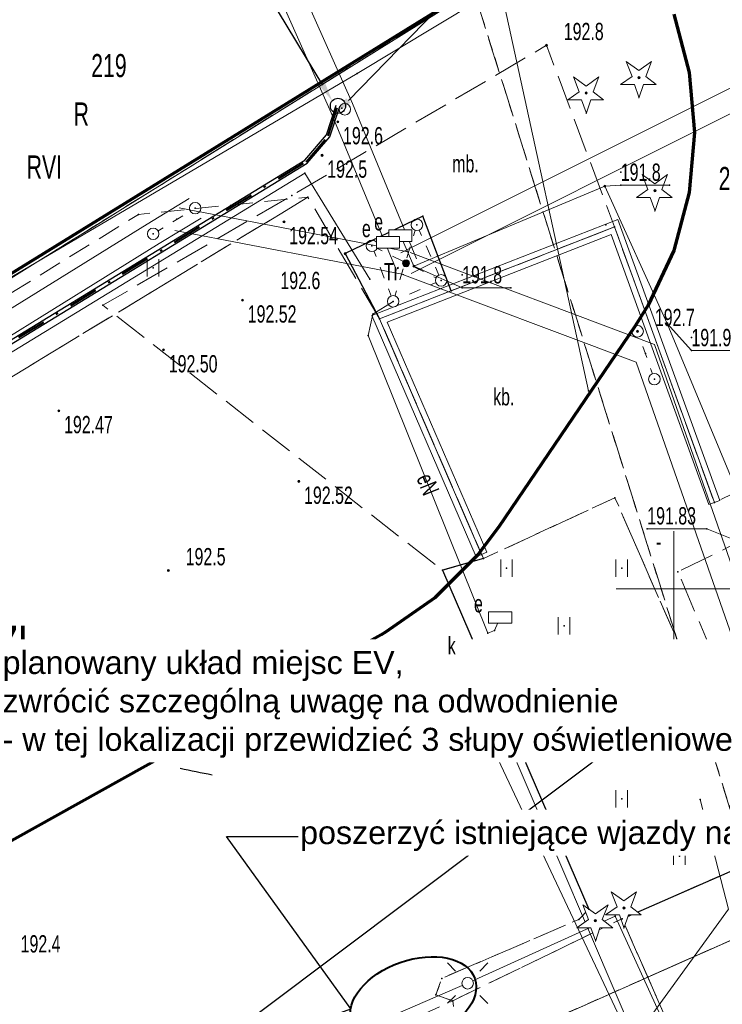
# Model space of a CAD drawing. Header units: millimetres. Extents: x 1588 to 2798, y 391 to 546.
# Tile 7 of 12: x 1712 to 1743, y 425 to 468. Entities that reach past the tile are written whole.
import ezdxf
from ezdxf import colors
from ezdxf.entities.mleader import LeaderData, LeaderLine
from ezdxf.enums import TextEntityAlignment as Align
from ezdxf.math import Vec2, Vec3

# ---------------------------------------------------------------- set-up
doc = ezdxf.new("R2010")
doc.units = ezdxf.units.MM
doc.set_wipeout_variables(frame=1)
for name, pattern in [('DASHDOT', [25.4, 12.7, -6.35, 0, -6.35]), ('L_0_02', [0]), ('L_0_03', [1, 0.5, -0.5]), ('L_0_04', [1.5, 1, -0.5]), ('L_0_06', [2, 1.5, -0.5]), ('L_2_17', [0])]:
    doc.linetypes.add(name, pattern=pattern)
doc.layers.add('_Energa Invest-opisy', color=7, linetype='Continuous', lineweight=50, transparency=0.65)
for name, color, linetype, lineweight in [('EGB_DzialkaEwidencyjna', 7, 'L_0_02', 18), ('EGB_KonturKlasyfikacyjny', 82, 'L_0_06', 18), ('EGB_KonturUzytkuGruntowego', 96, 'L_0_03', 18), ('EL-PROJ_KABEL_SN', 7, 'DASHDOT', 40), ('GES_InneUrzadzeniaTowarzyszace', 7, 'Continuous', 18), ('GES_InneUrzadzeniaTowarzyszace_P', 7, 'Continuous', 18), ('GES_PrzewodElektroenergetyczny', 1, 'Continuous', 18), ('GES_PrzewodKanalizacyjny', 36, 'Continuous', 18), ('GES_PrzewodTelekomunikacyjny', 30, 'Continuous', 18), ('GES_PrzewodWodociagowy', 5, 'Continuous', 18), ('GES_Rzedna', 7, 'Continuous', 18), ('GES_UrzadzeniaSiecElektroenergetyczna_P', 7, 'Continuous', 18), ('GES_UrzadzeniaSiecKanalizacyjna_P', 7, 'Continuous', 18), ('KR_ObiektKarto', 7, 'Continuous', 18), ('MPZP', 203, 'Continuous', 50), ('MPZP_2', 203, 'L_2_17', 18), ('OT_Budowle', 7, 'Continuous', 18), ('OT_Komunikacja', 7, 'Continuous', 18), ('OT_Rzedna', 7, 'Continuous', 18), ('OT_ZagospodarowanieTerenu', 7, 'Continuous', 18), ('OT_ZagospodarowanieTerenu_P', 7, 'Continuous', 18), ('siatka', 7, 'Continuous', 70), ('Zakres', 176, 'Continuous', 70)]:
    doc.layers.add(name, color=color, linetype=linetype, lineweight=lineweight)
doc.layers.add('EL- pomocnicze', color=6, linetype='Continuous', plot=False)
for name, color, linetype in [('EL-OPIS_PZT', 7, 'Continuous'), ('EL-PROJ_RURA_OSŁONOWA', 152, 'Continuous'), ('EL-SCHEMAT_PROJEKTOWANE', 1, 'Continuous')]:
    doc.layers.add(name, color=color, linetype=linetype)
doc.styles.add('GW_OPISY', font='romans.shx', dxfattribs={"width": 0.85})
doc.styles.get("Standard").update_dxf_attribs({"font": 'arial.ttf'})
doc.linetypes.add('L_0_29_SHX', pattern='A,0,-0.25,-0.5,-0.5,-0.5,-0.5,-0.5,-0.5,-0.5,-0.5,[2,ODGK.6640.525.2025 MAPA ROBOCZA.shx,S=0.05,R=0,X=0,Y=0],-0.5,[3,ODGK.6640.525.2025 MAPA ROBOCZA.shx,S=0.05,R=0,X=0,Y=0],-0.25', length=5)
doc.linetypes.add('L_2_17_SHX', pattern='A,0,-0.25,[16,ODGK.6640.525.2025 MAPA ROBOCZA.shx,S=0.05,R=0,X=0,Y=0],-0.5,[17,ODGK.6640.525.2025 MAPA ROBOCZA.shx,S=0.05,R=0,X=0,Y=0],-0.5,[18,ODGK.6640.525.2025 MAPA ROBOCZA.shx,S=0.05,R=0,X=0,Y=0],-0.5,[19,ODGK.6640.525.2025 MAPA ROBOCZA.shx,S=0.05,R=0,X=0,Y=0],-0.5,-0.5,-0.5,-0.5,-0.5,-0.25', length=4.5)

# ---------------------------------------------------------------- blocks, each defined once
blk = doc.blocks.new('SUPP')
at = {"color": 0, "linetype": 'Continuous', "lineweight": 18}
blk.add_wipeout([(0, -0.5), (0.25, -0.433), (0.433, -0.25), (0.5, 0), (0.433, 0.25), (0.25, 0.433), (0, 0.5), (-0.25, 0.433), (-0.433, 0.25), (-0.5, 0), (-0.433, -0.25), (-0.25, -0.433)], dxfattribs=at)
blk.add_circle((0, 0), 0.5, dxfattribs=at)
blk = doc.blocks.new('OTZT_S')
at = {"color": 0, "linetype": 'Continuous', "lineweight": 18, "flags": 128}
for points in [[(-0.5, -0.75), (-0.5, 0.75)], [(0.5, 0.75), (0.5, -0.75)]]:
    blk.add_lwpolyline(points, dxfattribs=at)
blk = doc.blocks.new('L_0_29_1')
at = {"color": 0, "linetype": 'Continuous', "lineweight": 13, "flags": 128}
blk.add_lwpolyline([(0, -0.5), (0, 0.5)], dxfattribs=at)
blk = doc.blocks.new('L_0_29_2')
at = {"color": 0, "linetype": 'Continuous', "lineweight": 13, "flags": 128}
blk.add_lwpolyline([(0, 0.5), (0, -0.5)], dxfattribs=at)
blk = doc.blocks.new('SUPS01_03')
at = {"linetype": 'Continuous', "lineweight": 13}
blk.add_hatch(color=0, dxfattribs=at).paths.add_polyline_path([(0, -0.091, 1), (0, 0.091, 1)])
at = {"color": 0, "linetype": 'Continuous', "lineweight": 13}
blk.add_circle((0, 0), 0.0906, dxfattribs=at)
blk = doc.blocks.new('SUEO')
at = {"color": 0, "linetype": 'Continuous', "lineweight": 18, "flags": 128}
for points in [[(-1.06, 1.06), (-1.76, 1.76)], [(1.76, 1.76), (1.06, 1.06)], [(-1.74, -1.74), (-1.06, -1.06)], [(1.06, -1.06), (1.76, -1.76)]]:
    blk.add_lwpolyline(points, dxfattribs=at)
at = {"color": 0, "linetype": 'Continuous', "lineweight": 18}
blk.add_wipeout([(0, -0.5), (0.25, -0.433), (0.433, -0.25), (0.5, 0), (0.433, 0.25), (0.25, 0.433), (0, 0.5), (-0.25, 0.433), (-0.433, 0.25), (-0.5, 0), (-0.433, -0.25), (-0.25, -0.433)], dxfattribs=at)
blk.add_circle((0, 0), 0.5, dxfattribs=at)
blk = doc.blocks.new('SUES')
at = {"color": 0, "linetype": 'Continuous', "lineweight": 18}
blk.add_wipeout([(1, 0.5), (1, -0.5), (-1, -0.5), (-1, 0.5)], dxfattribs=at)
at = {"color": 0, "linetype": 'Continuous', "lineweight": 18, "flags": 128}
blk.add_lwpolyline([(1, 0.5), (1, -0.5), (-1, -0.5), (-1, 0.5)], close=True, dxfattribs=at)
blk = doc.blocks.new('SUET')
at = {"linetype": 'Continuous', "lineweight": 18}
blk.add_hatch(color=0, dxfattribs=at).paths.add_polyline_path([(0, -0.3, 1), (0, 0.3, 1)])
at = {"color": 0, "linetype": 'Continuous', "lineweight": 18}
blk.add_circle((0, 0), 0.3, dxfattribs=at)
blk = doc.blocks.new('SUKS')
at = {"color": 0, "linetype": 'Continuous', "lineweight": 18}
blk.add_wipeout([(0, -0.5), (0.25, -0.433), (0.433, -0.25), (0.5, 0), (0.433, 0.25), (0.25, 0.433), (0, 0.5), (-0.25, 0.433), (-0.433, 0.25), (-0.5, 0), (-0.433, -0.25), (-0.25, -0.433)], dxfattribs=at)
blk.add_circle((0, 0), 0.5, dxfattribs=at)
blk = doc.blocks.new('OTRN')
at = {"linetype": 'Continuous', "lineweight": 13}
blk.add_hatch(color=0, dxfattribs=at).paths.add_polyline_path([(0, -0.091, 1), (0, 0.091, 1)])
at = {"color": 0, "linetype": 'Continuous', "lineweight": 13}
blk.add_circle((0, 0), 0.0906, dxfattribs=at)
blk = doc.blocks.new('OTRS')
at = {"linetype": 'Continuous', "lineweight": 13}
blk.add_hatch(color=0, dxfattribs=at).paths.add_polyline_path([(0, -0.091, 1), (0, 0.091, 1)])
at = {"color": 0, "linetype": 'Continuous', "lineweight": 13}
blk.add_circle((0, 0), 0.0906, dxfattribs=at)
blk = doc.blocks.new('OTZG')
at = {"color": 0, "linetype": 'Continuous', "lineweight": 13}
blk.add_wipeout([(0, -1.7), (-0.4, -0.6), (-1.6, -0.6), (-0.6, 0.1), (-1.1, 1.4), (0, 0.6), (1.1, 1.4), (0.6, 0.1), (1.5, -0.6), (0.4, -0.6), (0, -1.8)], dxfattribs=at)
at = {"linetype": 'Continuous', "lineweight": 13}
blk.add_hatch(color=0, dxfattribs=at).paths.add_polyline_path([(0, -0.1, 1), (0, 0.1, 1)])
at = {"color": 0, "linetype": 'Continuous', "lineweight": 13, "flags": 128}
blk.add_lwpolyline([(0, -1.7), (-0.4, -0.6), (-1.6, -0.6), (-0.6, 0.1), (-1.1, 1.4), (0, 0.6), (1.1, 1.4), (0.6, 0.1), (1.5, -0.6), (0.4, -0.6), (0, -1.8)], close=True, dxfattribs=at)
at = {"color": 0, "linetype": 'Continuous', "lineweight": 13}
blk.add_circle((0, 0), 0.1, dxfattribs=at)

msp = doc.modelspace()

# ---------------------------------------------------------------- linework, layer by layer
for p in [(1726.935, 465.826), (1741.333, 465.88), (1741.561, 463.275), (1724.661, 461.505), (1738.362, 461.548), (1738.362, 460.985), (1741.333, 460.671), (1724.091, 460.535), (1724.791, 460.465), (1717.441, 459.715), (1719.111, 459.505), (1737.711, 459.265), (1738.091, 459.175), (1740.657, 458.145), (1718.074, 457.403), (1727.481, 456.905), (1731.484, 457.1), (1731.484, 456.538), (1733.593, 456.538), (1715.901, 455.775), (1739.552, 455.775), (1727.601, 455.395), (1727.901, 455.185), (1727.401, 454.465), (1741.427, 454.374), (1741.427, 453.811), (1739.431, 453.685), (1736.961, 452.055), (1738.111, 447.425), (1742.421, 447.215), (1733.076, 446.156), (1739.511, 446.075), (1742.089, 446.075), (1732.152, 444.934), (1732.321, 444.955), (1732.411, 444.785), (1733.404, 444.363), (1738.404, 444.363), (1730.631, 444.275), (1740.841, 444.205), (1730.303, 443.085), (1735.904, 441.863), (1727.963, 441.473), (1728.161, 441.585), (1732.601, 441.545), (1732.881, 441.665), (1733.191, 440.925), (1733.404, 439.363), (1738.404, 439.363), (1734.241, 438.435), (1732.311, 437.625), (1735.904, 436.863), (1740.904, 436.863), (1738.404, 434.363), (1741.8, 434.323), (1740.904, 431.863), (1730.601, 426.565), (1730.341, 425.855)]:
    msp.add_point(p)
at = {"layer": 'EGB_DzialkaEwidencyjna', "linetype": 'Continuous', "lineweight": 18}
for p, q in [((1759.152, 486.37), (1709.961, 455.735)), ((1709.961, 455.735), (1759.152, 486.37)), ((1685.42, 402.628), (1754.547, 433.275)), ((1754.547, 433.275), (1685.42, 402.628))]:
    msp.add_line(p, q, dxfattribs=at)
at = {"layer": 'EGB_KonturKlasyfikacyjny', "color": 82, "linetype": 'L_0_06', "lineweight": 18, "flags": 128}
msp.add_lwpolyline([(1693.456, 485.726), (1693.907, 486.324), (1694.2, 486.765), (1695.124, 487.988), (1695.92, 488.987), (1697.393, 490.595), (1699.242, 492.444), (1700.85, 493.917), (1702.58, 495.245), (1704.722, 496.745), (1706.561, 497.917), (1708.496, 498.924), (1710.866, 500.029), (1712.881, 500.863), (1714.961, 501.519), (1717.486, 502.196), (1719.615, 502.668), (1721.778, 502.952), (1724.382, 503.18), (1726.561, 503.275), (1728.74, 503.18), (1731.345, 502.952), (1733.507, 502.668), (1735.637, 502.196), (1738.162, 501.519), (1740.242, 500.863), (1742.257, 500.029), (1744.627, 498.924), (1746.561, 497.917), (1748.401, 496.745), (1750.543, 495.245), (1752.273, 493.917), (1753.881, 492.444), (1755.73, 490.595), (1757.203, 488.987), (1758.531, 487.257), (1760.03, 485.115), (1761.202, 483.275), (1761.489, 482.724), (1766.515, 462.204), (1766.466, 461.097), (1766.238, 458.492), (1765.954, 456.33), (1765.482, 454.2), (1764.805, 451.675), (1764.149, 449.595), (1763.314, 447.58), (1762.209, 445.21), (1761.202, 443.275), (1760.736, 442.501), (1760.16, 441.582), (1760.021, 441.391), (1759.667, 440.825), (1754.547, 433.275), (1744.68, 428.9), (1731.977, 469.446), (1709.961, 455.735), (1693.202, 485.352)], close=True, dxfattribs=at)
at = {"layer": 'EGB_KonturUzytkuGruntowego', "color": 96, "linetype": 'L_0_03', "lineweight": 18, "flags": 128}
for points in [[(1693.456, 485.726), (1693.907, 486.324), (1694.2, 486.765), (1695.124, 487.988), (1695.92, 488.987), (1697.393, 490.595), (1699.242, 492.444), (1700.85, 493.917), (1702.58, 495.245), (1704.722, 496.745), (1706.561, 497.917), (1708.496, 498.924), (1710.866, 500.029), (1712.881, 500.863), (1714.961, 501.519), (1717.486, 502.196), (1719.615, 502.668), (1721.778, 502.952), (1724.382, 503.18), (1726.561, 503.275), (1728.74, 503.18), (1731.345, 502.952), (1733.507, 502.668), (1735.637, 502.196), (1738.162, 501.519), (1740.242, 500.863), (1742.257, 500.029), (1744.627, 498.924), (1746.561, 497.917), (1748.401, 496.745), (1750.543, 495.245), (1752.273, 493.917), (1753.881, 492.444), (1755.73, 490.595), (1757.203, 488.987), (1758.531, 487.257), (1760.03, 485.115), (1761.202, 483.275), (1761.489, 482.724), (1766.515, 462.204), (1766.466, 461.097), (1766.238, 458.492), (1765.954, 456.33), (1765.482, 454.2), (1764.805, 451.675), (1764.149, 449.595), (1763.314, 447.58), (1762.209, 445.21), (1761.202, 443.275), (1760.736, 442.501), (1760.16, 441.582), (1760.021, 441.391), (1759.667, 440.825), (1754.547, 433.275), (1744.68, 428.9), (1731.977, 469.446), (1709.961, 455.735), (1693.202, 485.352)], [(1709.961, 455.735), (1731.977, 469.446), (1744.68, 428.9), (1685.42, 402.628), (1667.087, 428.516), (1666.824, 428.94)], [(1753.767, 432.125), (1753.315, 431.527), (1753.023, 431.086), (1752.099, 429.863), (1751.303, 428.864), (1749.83, 427.256), (1747.981, 425.407), (1746.373, 423.934), (1744.643, 422.606), (1742.501, 421.106), (1742.358, 421.015), (1689.121, 397.401), (1685.42, 402.628), (1744.68, 428.9), (1754.547, 433.275)]]:
    msp.add_lwpolyline(points, close=True, dxfattribs=at)
at = {"layer": 'EL- pomocnicze'}
msp.add_arc((1725.873, 464.945, 10.18), 30, 257.2364, 259.9644, dxfattribs=at)
at = {"layer": 'EL-PROJ_RURA_OSŁONOWA'}
for p, q in [((1724.659, 462.067, 0.016), (1725.599, 463.168, 0.016)), ((1724.764, 461.943, 0.016), (1725.741, 463.088, 0.016))]:
    msp.add_line(p, q, dxfattribs=at)
at = {"layer": 'GES_InneUrzadzeniaTowarzyszace', "linetype": 'L_0_03', "lineweight": 18, "flags": 128}
for points in [[(1718.081, 458.875), (1719.901, 459.985)], [(1727.571, 458.355), (1729.521, 459.265)], [(1729.521, 459.265), (1728.491, 455.945)], [(1729.521, 459.265), (1730.571, 456.855)], [(1727.571, 458.355), (1730.571, 456.855)], [(1727.571, 458.355), (1728.491, 455.945)], [(1730.571, 456.855), (1728.491, 455.945)], [(1739.821, 452.565), (1739.091, 454.645)]]:
    msp.add_lwpolyline(points, dxfattribs=at)
at = {"layer": 'GES_InneUrzadzeniaTowarzyszace_P', "color": 7}
msp.add_point((1726.391, 464.278), dxfattribs=at)
at = {"layer": 'GES_InneUrzadzeniaTowarzyszace_P'}
msp.add_point((1731.721, 426.355), dxfattribs=at)
at = {"layer": 'GES_PrzewodElektroenergetyczny', "lineweight": 18}
for p, q in [((1726.721, 464.523), (1722.238, 474.609)), ((1725.802, 464.128), (1721.324, 474.202))]:
    msp.add_line(p, q, dxfattribs=at)
at = {"layer": 'GES_PrzewodElektroenergetyczny', "color": 1, "linetype": 'Continuous', "lineweight": 18, "flags": 128}
msp.add_lwpolyline([(1741.99, 420.781), (1738.121, 429.265), (1731.721, 426.355), (1726.201, 423.965), (1716.171, 419.575)], dxfattribs=at)
at = {"layer": 'GES_PrzewodKanalizacyjny', "color": 36, "linetype": 'Continuous', "lineweight": 18, "flags": 128}
msp.add_lwpolyline([(1740.69, 419.953), (1731.951, 440.405), (1733.191, 440.925)], dxfattribs=at)
at = {"layer": 'GES_PrzewodTelekomunikacyjny', "color": 30, "linetype": 'Continuous', "lineweight": 18, "flags": 128}
msp.add_lwpolyline([(1732.926, 415.619), (1743.034, 429.573), (1741.8, 434.323)], dxfattribs=at)
at = {"layer": 'GES_PrzewodWodociagowy', "color": 5, "linetype": 'Continuous', "lineweight": 18, "flags": 128}
msp.add_lwpolyline([(1740.654, 419.93), (1732.311, 437.625), (1734.241, 438.435)], dxfattribs=at)
at = {"layer": 'GES_Rzedna', "color": 7, "linetype": 'Continuous', "lineweight": 13, "flags": 128}
for points in [[(1743.537, 453.811), (1741.427, 453.811), (1740.371, 454.985)], [(1739.511, 446.075), (1742.089, 446.075), (1744.051, 445.295)]]:
    msp.add_lwpolyline(points, dxfattribs=at)
at = {"layer": 'GES_Rzedna', "color": 1}
for p in [(1737.671, 460.945), (1729.391, 457.475), (1740.371, 454.985)]:
    msp.add_point(p, dxfattribs=at)
at = {"layer": 'GES_UrzadzeniaSiecElektroenergetyczna_P', "color": 1}
for p in [(1728.801, 458.795), (1729.047, 457.596), (1733.131, 442.225)]:
    msp.add_point(p, dxfattribs=at)
at = {"layer": 'GES_UrzadzeniaSiecKanalizacyjna_P', "color": 36}
msp.add_point((1731.951, 440.405), dxfattribs=at)
at = {"layer": 'MPZP_2', "linetype": 'Continuous', "lineweight": 18}
msp.add_line((1736.961, 452.055), (1731.481, 477.195), dxfattribs=at)
at = {"layer": 'MPZP_2', "linetype": 'L_2_17_SHX', "lineweight": 18}
msp.add_line((1736.961, 452.055), (1731.481, 477.195), dxfattribs=at)
at = {"layer": 'OT_Budowle', "linetype": 'Continuous', "lineweight": 18}
for p, q in [((1727.569, 455.324), (1732.092, 444.856)), ((1728.233, 455.047), (1732.551, 445.055))]:
    msp.add_line(p, q, dxfattribs=at)
at = {"layer": 'OT_Budowle', "linetype": 'L_0_29_SHX', "lineweight": 18}
msp.add_line((1727.901, 455.185), (1732.321, 444.955), dxfattribs=at)
at = {"layer": 'OT_Komunikacja', "color": 7, "linetype": 'Continuous', "lineweight": 25, "flags": 128}
for points in [[(1732.411, 444.785), (1730.631, 444.275), (1736.981, 429.575)], [(1738.421, 429.155), (1744.851, 431.975), (1745.851, 432.435)]]:
    msp.add_lwpolyline(points, dxfattribs=at)
at = {"layer": 'OT_Komunikacja', "color": 7, "linetype": 'L_0_06', "lineweight": 18, "flags": 128}
for points in [[(1738.421, 429.155), (1744.851, 431.975), (1745.851, 432.435), (1747.531, 433.135), (1751.781, 434.895), (1752.681, 435.355), (1757.344, 437.4), (1753.767, 432.125), (1753.315, 431.527), (1753.023, 431.086), (1752.099, 429.863), (1751.303, 428.864), (1749.83, 427.256), (1747.981, 425.407), (1746.373, 423.934), (1745.162, 423.005), (1741.781, 421.495)], [(1732.654, 415.467), (1731.071, 425.595), (1738.421, 429.155), (1741.781, 421.495), (1739.981, 419.695), (1739.987, 419.554)]]:
    msp.add_lwpolyline(points, close=True, dxfattribs=at)
at = {"layer": 'OT_Rzedna'}
for p in [(1735.141, 467.055), (1726.411, 458.015), (1718.741, 444.265), (1724.071, 432.835)]:
    msp.add_point(p, dxfattribs=at)
at = {"layer": 'OT_Rzedna', "color": 7}
for p in [(1726.092, 463.733), (1725.406, 462.282), (1723.757, 459.398), (1721.957, 455.997), (1718.532, 453.837), (1713.992, 451.196), (1724.401, 448.132), (1715.684, 440.198)]:
    msp.add_point(p, dxfattribs=at)
at = {"layer": 'OT_ZagospodarowanieTerenu', "color": 7, "linetype": 'L_0_04', "lineweight": 18, "flags": 128}
msp.add_lwpolyline([(1736.541, 429.125), (1736.981, 429.575), (1730.631, 444.275), (1732.411, 444.785), (1738.111, 447.425), (1744.851, 431.975), (1738.421, 429.155), (1731.071, 425.595), (1730.341, 425.855), (1730.601, 426.565)], close=True, dxfattribs=at)
at = {"layer": 'OT_ZagospodarowanieTerenu_P', "color": 96}
for p in [(1739.151, 465.655), (1736.861, 464.985), (1739.841, 460.745), (1738.501, 429.625), (1737.261, 429.065)]:
    msp.add_point(p, dxfattribs=at)
at = {"layer": 'siatka', "color": 7, "linetype": 'Continuous', "lineweight": 13, "flags": 128}
for points in [[(1740.661, 440.975), (1740.661, 445.975)], [(1738.161, 443.475), (1743.161, 443.475)]]:
    msp.add_lwpolyline(points, dxfattribs=at)

# ---------------------------------------------------------------- block references
at = {"layer": 'GES_Rzedna', "color": 1, "linetype": 'Continuous', "xscale": 0.5, "yscale": 0.5, "zscale": 0.5}
for p in [(1737.671, 460.945), (1729.391, 457.475), (1740.371, 454.985)]:
    msp.add_blockref('SUPS01_03', p, dxfattribs=at)
at = {"layer": 'GES_UrzadzeniaSiecElektroenergetyczna_P', "color": 1, "linetype": 'Continuous', "xscale": 0.5, "yscale": 0.5, "zscale": 0.5}
msp.add_blockref('SUET', (1729.047, 457.596), dxfattribs=at)
at = {"layer": 'KR_ObiektKarto', "linetype": 'Continuous', "xscale": 0.5, "yscale": 0.5, "zscale": 0.5}
for p in [(1718.074, 457.403), (1733.404, 444.363), (1738.404, 444.363), (1735.904, 441.863), (1733.404, 439.363), (1738.404, 439.363), (1735.904, 436.863), (1740.904, 436.863), (1738.404, 434.363), (1740.904, 431.863)]:
    msp.add_blockref('OTZT_S', p, dxfattribs=at)
at = {"layer": 'OT_Budowle', "color": 7, "linetype": 'Continuous', "xscale": 0.5, "yscale": 0.5, "zscale": 0.5}
for name, p, rotation in [('L_0_29_1', (1742.421, 447.215), 109.9), ('L_0_29_2', (1732.321, 444.955), 113.37)]:
    msp.add_blockref(name, p, dxfattribs=dict(at, rotation=rotation))
at = {"layer": 'OT_Rzedna', "linetype": 'Continuous', "xscale": 0.5, "yscale": 0.5, "zscale": 0.5}
for p in [(1735.141, 467.055), (1726.411, 458.015), (1718.741, 444.265), (1724.071, 432.835)]:
    msp.add_blockref('OTRN', p, dxfattribs=at)
at = {"layer": 'OT_Rzedna', "color": 7, "linetype": 'Continuous', "xscale": 0.5, "yscale": 0.5, "zscale": 0.5}
for name, p in [('OTRN', (1726.092, 463.733)), ('OTRN', (1725.406, 462.282)), ('OTRS', (1723.757, 459.398)), ('OTRS', (1721.957, 455.997)), ('OTRS', (1718.532, 453.837)), ('OTRS', (1713.992, 451.196)), ('OTRS', (1724.401, 448.132)), ('OTRS', (1715.684, 440.198))]:
    msp.add_blockref(name, p, dxfattribs=at)

# ---------------------------------------------------------------- texts
at = {"layer": 'EGB_DzialkaEwidencyjna', "color": 7, "lineweight": 20, "width": 0.66}
msp.add_text('219', height=1, dxfattribs=at).set_placement((1716.161, 466.175), align=Align.MIDDLE_CENTER)
msp.add_text('229/3', height=1, rotation=-360, dxfattribs=at).set_placement((1743.761, 461.275), align=Align.MIDDLE_CENTER)
at = {"layer": 'EGB_KonturKlasyfikacyjny', "color": 82, "lineweight": 20, "width": 0.66}
msp.add_text('RVI', height=1, rotation=-360, dxfattribs=at).set_placement((1713.361, 461.775), align=Align.MIDDLE_CENTER)
at = {"layer": 'EGB_KonturUzytkuGruntowego', "color": 96, "lineweight": 20, "width": 0.66}
msp.add_text('R', height=1, rotation=-360, dxfattribs=at).set_placement((1714.961, 464.075), align=Align.MIDDLE_CENTER)
at = {"layer": 'GES_PrzewodElektroenergetyczny', "color": 1, "lineweight": 15, "width": 0.66}
msp.add_text('eN', height=0.75, rotation=291.9, dxfattribs=at).set_placement((1730.001, 448.005), align=Align.MIDDLE_CENTER)
at = {"layer": 'GES_Rzedna', "color": 1, "lineweight": 15, "width": 0.66}
for s, p in [('191.8', (1731.484, 457.1)), ('191.9', (1741.427, 454.374)), ('191.83', (1739.511, 446.638)), ('  -', (1739.511, 445.513))]:
    msp.add_text(s, height=0.75, dxfattribs=at).set_placement(p, align=Align.MIDDLE_LEFT)
at = {"layer": 'GES_UrzadzeniaSiecElektroenergetyczna_P', "color": 1, "lineweight": 15, "width": 0.66}
for s, p in [('e', (1728.051, 458.795)), ('Tr', (1728.744, 456.632)), ('e', (1732.381, 442.225))]:
    msp.add_text(s, height=0.75, dxfattribs=at).set_placement(p, align=Align.BOTTOM_RIGHT)
at = {"layer": 'GES_UrzadzeniaSiecKanalizacyjna_P', "color": 36, "lineweight": 15, "width": 0.66}
msp.add_text('k', height=0.75, dxfattribs=at).set_placement((1731.201, 440.405), align=Align.BOTTOM_RIGHT)
at = {"layer": 'MPZP_2', "lineweight": 35, "width": 0.66}
msp.add_text('K17ZL', height=1.75, dxfattribs=at).set_placement((1708.361, 441.875), align=Align.TOP_LEFT)
at = {"layer": 'OT_Komunikacja', "color": 7, "lineweight": 15, "width": 0.66}
for s, p in [('mb.', (1731.627, 461.914)), ('kb.', (1733.287, 451.804)), ('mb.', (1715.256, 437.196))]:
    msp.add_text(s, height=0.75, dxfattribs=at).set_placement(p, align=Align.MIDDLE_CENTER)
at = {"layer": 'OT_Rzedna', "color": 7, "lineweight": 15, "width": 0.66}
for s, p in [('192.8', (1735.891, 467.055)), ('192.6', (1723.599, 456.251)), ('192.7', (1739.841, 454.645)), ('192.5', (1719.491, 444.265)), ('192.4', (1724.821, 432.835)), ('192.4', (1712.331, 427.465))]:
    msp.add_text(s, height=0.75, dxfattribs=at).set_placement(p, align=Align.BOTTOM_LEFT)
for s, p in [('192.6', (1726.317, 463.508)), ('192.5', (1725.631, 462.057)), ('192.54', (1723.982, 459.173)), ('192.52', (1722.182, 455.772)), ('192.50', (1718.757, 453.612)), ('192.47', (1714.217, 450.971)), ('192.52', (1724.626, 447.907)), ('192.44', (1715.909, 439.973))]:
    msp.add_text(s, height=0.75, rotation=-360, dxfattribs=at).set_placement(p, align=Align.TOP_LEFT)

# ---------------------------------------------------------------- leaders
at = {"layer": 'EL-OPIS_PZT'}
ml = msp.add_multileader_mtext('Standard', dxfattribs=at)
ml.set_content('Istniejacy słup SN ', color=256, style='GW_OPISY')
ml.set_leader_properties(color=256, linetype='ByLayer', lineweight=-1)
ml.build(insert=Vec2(0, 0))
ml.multileader.update_dxf_attribs({"text_left_attachment_type": 6, "text_right_attachment_type": 6, "dogleg_length": 0, "arrow_head_size": 0.8})
ctx = ml.context
ctx.base_point, ctx.char_height, ctx.arrow_head_size, ctx.landing_gap_size, ctx.plane_origin = Vec3(1690.027, 504.762, 0.002), 1, 0.8, 0, Vec3(1727.538, 463.18, 0.002)
ctx.left_attachment, ctx.right_attachment = 6, 6
notes = []
notes.append((ctx, [(0, (1, 1, 0), (1701.644, 504.762, 0.002), (-1, 0), 0, [(0, [(1725.847, 464.644, 0.002)], 0, [])])]))
ctx.mtext.insert, ctx.mtext.flow_direction = Vec3(1690.027, 506.095, 0.002), 5
for ctx, leaders in notes:
    for number, flags, end, landing, length, lines in leaders:
        leader = LeaderData()
        leader.index, (leader.has_last_leader_line, leader.has_dogleg_vector, leader.attachment_direction) = number, flags
        leader.last_leader_point, leader.dogleg_vector, leader.dogleg_length = Vec3(end), Vec3(landing), length
        for number, points, colour, breaks in lines:
            line = LeaderLine()
            line.index, line.vertices, line.color, line.breaks = number, Vec3.list(points), colors.encode_raw_color(colour), breaks
            leader.lines.append(line)
        ctx.leaders.append(leader)

# ---------------------------------------------------------------- next in the draw order: block references
at = {"layer": 'GES_InneUrzadzeniaTowarzyszace', "linetype": 'Continuous', "xscale": 0.5, "yscale": 0.5, "zscale": 0.5}
for p in [(1719.901, 459.985), (1729.521, 459.265), (1718.081, 458.875), (1727.571, 458.355), (1730.571, 456.855), (1728.491, 455.945), (1739.091, 454.645, 192.7), (1739.821, 452.565)]:
    msp.add_blockref('SUPP', p, dxfattribs=at)

# ---------------------------------------------------------------- next in the draw order: linework, layer by layer
for p in [(1719.901, 459.985), (1729.771, 459.645), (1718.081, 458.875), (1729.521, 459.265), (1730.571, 456.855), (1731.001, 456.405), (1728.491, 455.945), (1738.976, 454.856), (1739.821, 452.565)]:
    msp.add_point(p)
at = {"layer": 'EL-PROJ_RURA_OSŁONOWA'}
for p, q in [((1689.661, 440.666, 0.016), (1724.659, 462.067, 0.016)), ((1689.797, 440.561, 0.016), (1724.764, 461.943, 0.016))]:
    msp.add_line(p, q, dxfattribs=at)
at = {"layer": 'GES_PrzewodElektroenergetyczny', "lineweight": 18}
for p, q in [((1728.823, 458.043), (1753.137, 470.232)), ((1729.271, 457.149), (1753.585, 469.339)), ((1729.509, 457.787), (1726.721, 464.523)), ((1728.585, 457.405), (1725.802, 464.128)), ((1717.819, 459.301), (1719.641, 460.412)), ((1729.141, 458.087), (1719.206, 459.997)), ((1688.068, 440.841), (1717.819, 459.301)), ((1718.343, 458.45), (1720.162, 459.559)), ((1728.952, 457.105), (1719.017, 459.014)), ((1688.594, 439.99), (1718.343, 458.45)), ((1739.826, 454.071), (1729.223, 458.064)), ((1739.036, 453.3), (1728.871, 457.128)), ((1749.423, 426.542), (1739.826, 454.071)), ((1748.479, 426.213), (1739.036, 453.3))]:
    msp.add_line(p, q, dxfattribs=at)
at = {"layer": 'GES_PrzewodElektroenergetyczny', "color": 1, "linetype": 'Continuous', "lineweight": 18, "flags": 128}
for points in [[(1727.481, 456.905), (1724.661, 461.505), (1694.101, 442.845), (1691.621, 440.915), (1680.111, 434.195), (1674.831, 431.715), (1663.581, 425.255), (1663.231, 423.425), (1652.952, 418.12)], [(1750.789, 428.303), (1748.431, 433.885), (1744.051, 445.295), (1743.201, 448.195), (1740.371, 454.985), (1737.671, 460.945), (1729.391, 457.475), (1728.801, 458.795)], [(1733.131, 442.225), (1732.881, 441.665), (1732.601, 441.545), (1727.401, 454.465), (1727.601, 455.395), (1728.491, 455.945)]]:
    msp.add_lwpolyline(points, dxfattribs=at)
at = {"layer": 'GES_PrzewodTelekomunikacyjny', "color": 30, "linetype": 'Continuous', "lineweight": 18, "flags": 128}
msp.add_lwpolyline([(1759.704, 485.581), (1726.935, 465.826), (1685.887, 441.666), (1658.885, 425.352), (1659.948, 423.332), (1653.983, 419.84), (1655.59, 417.069)], dxfattribs=at)
at = {"layer": 'GES_Rzedna', "color": 7, "linetype": 'Continuous', "lineweight": 13, "flags": 128}
msp.add_lwpolyline([(1733.593, 456.538), (1731.484, 456.538), (1729.391, 457.475)], dxfattribs=at)
at = {"layer": 'MPZP', "linetype": 'Continuous', "lineweight": 70, "flags": 128}
msp.add_lwpolyline([(1709.821, 455.865), (1737.761, 473.115)], dxfattribs=at)
at = {"layer": 'OT_Budowle', "linetype": 'Continuous', "lineweight": 18}
for p, q in [((1738.239, 459.502), (1727.569, 455.324)), ((1742.656, 447.301), (1738.239, 459.502)), ((1737.944, 458.849), (1728.233, 455.047)), ((1742.186, 447.13), (1737.944, 458.849))]:
    msp.add_line(p, q, dxfattribs=at)
at = {"layer": 'OT_Budowle', "linetype": 'L_0_29_SHX', "lineweight": 18}
for p, q in [((1738.091, 459.175), (1727.901, 455.185)), ((1742.421, 447.215), (1738.091, 459.175))]:
    msp.add_line(p, q, dxfattribs=at)
at = {"layer": 'OT_Komunikacja', "color": 7, "linetype": 'L_0_06', "lineweight": 18, "flags": 128}
for points in [[(1731.001, 456.405), (1729.771, 459.645), (1726.411, 458.015), (1727.901, 455.185), (1732.321, 444.955), (1732.411, 444.785), (1730.631, 444.275), (1715.901, 455.775), (1724.091, 460.535), (1735.141, 467.055), (1738.091, 459.175)], [(1715.571, 418.685), (1712.431, 417.735), (1712.671, 418.425), (1712.011, 418.725), (1708.411, 417.075), (1703.541, 418.505), (1693.531, 441.495), (1724.791, 460.465), (1727.901, 455.185), (1732.411, 444.785), (1730.631, 444.275), (1736.981, 429.575), (1736.541, 429.125), (1730.601, 426.565), (1730.341, 425.855), (1731.071, 425.595), (1727.491, 423.975), (1727.741, 424.635), (1726.941, 424.915), (1715.151, 419.665), (1714.891, 418.905)], [(1752.781, 442.315), (1751.001, 446.925), (1745.391, 446.475), (1743.111, 445.315), (1740.841, 444.205), (1745.851, 432.435), (1744.851, 431.975), (1738.111, 447.425), (1732.411, 444.785), (1732.321, 444.955), (1727.901, 455.185), (1738.091, 459.175), (1742.421, 447.215), (1744.601, 448.275), (1746.351, 452.035), (1748.021, 451.715), (1749.151, 449.635), (1750.931, 448.195), (1764.207, 449.777), (1764.149, 449.595), (1763.707, 448.529), (1751.971, 447.075), (1753.801, 442.735)]]:
    msp.add_lwpolyline(points, close=True, dxfattribs=at)
at = {"layer": 'OT_Komunikacja', "color": 7, "linetype": 'Continuous', "lineweight": 25, "flags": 128}
msp.add_lwpolyline([(1731.001, 456.405), (1729.771, 459.645), (1726.411, 458.015), (1727.901, 455.185)], dxfattribs=at)
at = {"layer": 'OT_Rzedna'}
msp.add_point((1739.091, 454.645), dxfattribs=at)
at = {"layer": 'OT_ZagospodarowanieTerenu', "color": 7, "linetype": 'L_0_04', "lineweight": 18, "flags": 128}
msp.add_lwpolyline([(1661.821, 421.235), (1660.011, 424.225), (1717.441, 459.715), (1724.791, 460.465), (1693.531, 441.495), (1703.541, 418.505), (1708.411, 417.075), (1712.011, 418.725), (1712.671, 418.425), (1712.431, 417.735), (1706.901, 415.335), (1705.361, 415.125), (1703.921, 415.685), (1703.351, 416.245), (1696.931, 431.015), (1693.821, 438.155), (1666.821, 423.515), (1666.141, 423.675), (1662.181, 421.465)], close=True, dxfattribs=at)
at = {"layer": 'Zakres', "linetype": 'Continuous', "lineweight": 70, "flags": 128}
msp.add_lwpolyline([(1740.657, 468.406), (1741.333, 465.88), (1741.561, 463.275), (1741.333, 460.671), (1740.657, 458.145), (1739.552, 455.775), (1738.976, 454.856), (1733.076, 446.156), (1732.152, 444.934), (1730.303, 443.085), (1728.161, 441.585), (1727.963, 441.473), (1703.587, 427.888)], dxfattribs=at)

# ---------------------------------------------------------------- next in the draw order: block references
at = {"layer": 'OT_Rzedna', "linetype": 'Continuous', "xscale": 0.5, "yscale": 0.5, "zscale": 0.5}
msp.add_blockref('OTRN', (1739.091, 454.645), dxfattribs=at)

# ---------------------------------------------------------------- next in the draw order: texts
at = {"layer": 'GES_UrzadzeniaSiecElektroenergetyczna_P', "color": 1, "lineweight": 15, "width": 0.66}
msp.add_text('e', height=0.75, dxfattribs=at).set_placement((1727.521, 458.505), align=Align.BOTTOM_RIGHT)

# ---------------------------------------------------------------- next in the draw order: block references
at = {"layer": 'GES_InneUrzadzeniaTowarzyszace_P', "color": 7, "linetype": 'Continuous', "xscale": 0.5, "yscale": 0.5, "zscale": 0.5}
msp.add_blockref('SUPP', (1726.391, 464.278), dxfattribs=at)
at = {"layer": 'GES_InneUrzadzeniaTowarzyszace_P', "linetype": 'Continuous', "xscale": 0.5, "yscale": 0.5, "zscale": 0.5}
msp.add_blockref('SUPP', (1731.721, 426.355), dxfattribs=at)
at = {"layer": 'GES_UrzadzeniaSiecElektroenergetyczna_P', "color": 1, "linetype": 'Continuous', "xscale": 0.5, "yscale": 0.5, "zscale": 0.5}
for p in [(1728.801, 458.795), (1733.131, 442.225)]:
    msp.add_blockref('SUES', p, dxfattribs=at)
at = {"layer": 'GES_UrzadzeniaSiecKanalizacyjna_P', "color": 36, "linetype": 'Continuous', "xscale": 0.5, "yscale": 0.5, "zscale": 0.5}
msp.add_blockref('SUKS', (1731.951, 440.405), dxfattribs=at)
at = {"layer": 'OT_ZagospodarowanieTerenu_P', "color": 96, "linetype": 'Continuous', "xscale": 0.5, "yscale": 0.5, "zscale": 0.5}
for p in [(1739.151, 465.655), (1736.861, 464.985), (1739.841, 460.745), (1737.261, 429.065)]:
    msp.add_blockref('OTZG', p, dxfattribs=at)

# ---------------------------------------------------------------- next in the draw order: linework, layer by layer
for p in [(1726.261, 464.325), (1740.471, 460.985), (1736.981, 429.575), (1736.541, 429.125)]:
    msp.add_point(p)
at = {"layer": 'EL-PROJ_KABEL_SN', "ltscale": 0.1, "elevation": 0.016}
msp.add_lwpolyline([(1689.564, 438.589), (1689.276, 439.12), (1689.729, 440.613), (1724.711, 462.005), (1725.67, 463.128), (1726.096, 464.428)], dxfattribs=at)
at = {"layer": 'EL-PROJ_RURA_OSŁONOWA'}
for p, q in [((1725.599, 463.168, 0.016), (1726.02, 464.453, 0.016)), ((1725.741, 463.088, 0.016), (1726.172, 464.403, 0.016))]:
    msp.add_line(p, q, dxfattribs=at)
at = {"layer": 'EL-SCHEMAT_PROJEKTOWANE', "color": 4}
msp.add_circle((1726.096, 464.428, 10.14), 0.33, dxfattribs=at)
at = {"layer": 'GES_Rzedna', "color": 7, "linetype": 'Continuous', "lineweight": 13, "flags": 128}
msp.add_lwpolyline([(1740.471, 460.985), (1738.362, 460.985), (1737.671, 460.945)], dxfattribs=at)
at = {"layer": 'GES_UrzadzeniaSiecElektroenergetyczna_P', "color": 1}
msp.add_point((1728.271, 458.505), dxfattribs=at)
at = {"layer": 'GES_UrzadzeniaSiecElektroenergetyczna_P'}
msp.add_point((1731.721, 426.355), dxfattribs=at)

# ---------------------------------------------------------------- next in the draw order: block references
at = {"layer": 'OT_ZagospodarowanieTerenu_P', "color": 96, "linetype": 'Continuous', "xscale": 0.5, "yscale": 0.5, "zscale": 0.5}
msp.add_blockref('OTZG', (1738.501, 429.625), dxfattribs=at)

# ---------------------------------------------------------------- next in the draw order: texts
at = {"layer": 'GES_Rzedna', "color": 1, "lineweight": 15, "width": 0.66}
msp.add_text('191.8', height=0.75, dxfattribs=at).set_placement((1738.362, 461.548), align=Align.MIDDLE_LEFT)

# ---------------------------------------------------------------- next in the draw order: leaders
at = {"layer": 'EL-OPIS_PZT'}
ml = msp.add_multileader_mtext('Standard', dxfattribs=at)
ml.set_content('proj. linie kablową wprowadzić na słup SN \\Pw rurze osłonowej odpornej na UV', color=256, style='GW_OPISY')
ml.set_leader_properties(color=256, linetype='ByLayer', lineweight=-1)
ml.build(insert=Vec2(0, 0))
ml.multileader.update_dxf_attribs({"text_left_attachment_type": 6, "text_right_attachment_type": 6, "dogleg_length": 0, "arrow_head_size": 0.8})
ctx = ml.context
ctx.base_point, ctx.char_height, ctx.arrow_head_size, ctx.landing_gap_size, ctx.plane_origin = Vec3(1762.63, 501.729), 1, 0.8, 0, Vec3(1749.86, 485.725)
ctx.left_attachment, ctx.right_attachment = 6, 6
notes = []
notes.append((ctx, [(0, (1, 1, 0), (1762.63, 501.729), (1, 0), 0, [(0, [(1725.989, 464.091)], 0, [])])]))
ctx.mtext.insert, ctx.mtext.flow_direction = Vec3(1762.63, 503.062), 5
for ctx, leaders in notes:
    for number, flags, end, landing, length, lines in leaders:
        leader = LeaderData()
        leader.index, (leader.has_last_leader_line, leader.has_dogleg_vector, leader.attachment_direction) = number, flags
        leader.last_leader_point, leader.dogleg_vector, leader.dogleg_length = Vec3(end), Vec3(landing), length
        for number, points, colour, breaks in lines:
            line = LeaderLine()
            line.index, line.vertices, line.color, line.breaks = number, Vec3.list(points), colors.encode_raw_color(colour), breaks
            leader.lines.append(line)
        ctx.leaders.append(leader)

# ---------------------------------------------------------------- next in the draw order: linework, layer by layer
for p in [(1738.121, 429.265), (1738.421, 429.155)]:
    msp.add_point(p)

# ---------------------------------------------------------------- next in the draw order: block references
at = {"layer": 'GES_UrzadzeniaSiecElektroenergetyczna_P', "color": 1, "linetype": 'Continuous', "xscale": 0.5, "yscale": 0.5, "zscale": 0.5}
msp.add_blockref('SUES', (1728.271, 458.505), dxfattribs=at)
at = {"layer": 'GES_UrzadzeniaSiecElektroenergetyczna_P', "linetype": 'Continuous', "xscale": 0.5, "yscale": 0.5, "zscale": 0.5}
msp.add_blockref('SUEO', (1731.721, 426.355), dxfattribs=at)

# ---------------------------------------------------------------- next in the draw order: linework, layer by layer
for p in [(1727.571, 458.355), (1731.071, 425.595)]:
    msp.add_point(p)
at = {"layer": 'EL- pomocnicze', "elevation": 10.14}
msp.add_lwpolyline([(1745.288, 442.074), (1706.871, 413.208)], dxfattribs=at)
at = {"layer": 'EL- pomocnicze'}
msp.add_arc((1725.873, 464.945, 10.18), 30, 303.5141, 127.5126, dxfattribs=at)

# ---------------------------------------------------------------- next in the draw order: leaders
at = {"layer": '_Energa Invest-opisy', "linetype": 'Continuous', "lineweight": 0}
ml = msp.add_multileader_mtext('Standard', dxfattribs=at)
ml.set_content('{\\C256;\\c0;planowany układ miejsc EV, \\Pzwrócić szczególną uwagę na odwodnienie\\P- w tej lokalizacji przewidzieć 3 słupy oświetleniowe}', color=256)
ml.set_leader_properties()
ml.build(insert=Vec2(0, 0))
ml.multileader.update_dxf_attribs({"has_text_frame": 1, "text_right_attachment_type": 6, "dogleg_length": 6.199, "arrow_head_size": 0.5, "scale": 0.5})
ctx = ml.context
ctx.base_point, ctx.scale, ctx.char_height, ctx.arrow_head_size, ctx.landing_gap_size, ctx.plane_origin, ctx.plane_x_axis, ctx.plane_y_axis = Vec3(1711.461, 440.126), 0.5, 1, 0.5, 0.09, Vec3(1701.144, 350.786), Vec3(1, 0.000049), Vec3(-0.000049, 1)
ctx.right_attachment = 6
notes = []
notes.append((ctx, [(0, (1, 1, 0), (1708.361, 440.125), (1, 0.000049), 3.099, [(2, [(1703.692, 431.052)], 0, [])])]))
ctx.mtext.insert, ctx.mtext.text_direction, ctx.mtext.rotation, ctx.mtext.defined_height, ctx.mtext.flow_direction = Vec3(1711.551, 440.773), Vec3(1, 0.000049), 0.000049, 5.255, 5
ctx.mtext.has_bg_fill, ctx.mtext.bg_color, ctx.mtext.bg_scale_factor, ctx.mtext.bg_transparency, ctx.mtext.use_window_bg_color = 1, -1023410167, 1.5, 0, 1
for ctx, leaders in notes:
    for number, flags, end, landing, length, lines in leaders:
        leader = LeaderData()
        leader.index, (leader.has_last_leader_line, leader.has_dogleg_vector, leader.attachment_direction) = number, flags
        leader.last_leader_point, leader.dogleg_vector, leader.dogleg_length = Vec3(end), Vec3(landing), length
        for number, points, colour, breaks in lines:
            line = LeaderLine()
            line.index, line.vertices, line.color, line.breaks = number, Vec3.list(points), colors.encode_raw_color(colour), breaks
            leader.lines.append(line)
        ctx.leaders.append(leader)

# ---------------------------------------------------------------- next in the draw order: linework, layer by layer
at = {"color": 219, "linetype": 'Continuous', "lineweight": 40, "true_color": 0x642165}
msp.add_ellipse((1729.364, 425.629), major_axis=(2.669, 0.936), ratio=0.609627, dxfattribs=at)

# ---------------------------------------------------------------- next in the draw order: leaders
at = {"linetype": 'Continuous', "lineweight": 0}
ml = msp.add_multileader_mtext('Standard', dxfattribs=at)
ml.set_content('{\\C256;\\c0;poszerzyć istniejące wjazdy na plac do szerokości 4m}', color=256)
ml.set_leader_properties()
ml.build(insert=Vec2(0, 0))
ml.multileader.update_dxf_attribs({"has_text_frame": 1, "text_right_attachment_type": 6, "dogleg_length": 6.199, "arrow_head_size": 0.5, "scale": 0.5})
ctx = ml.context
ctx.base_point, ctx.scale, ctx.char_height, ctx.arrow_head_size, ctx.landing_gap_size, ctx.plane_origin, ctx.plane_x_axis, ctx.plane_y_axis = Vec3(1724.365, 432.726), 0.5, 1, 0.5, 0.09, Vec3(1705.734, 346.145), Vec3(1, 0.000049), Vec3(-0.000049, 1)
ctx.right_attachment = 6
notes = []
notes.append((ctx, [(0, (1, 1, 0), (1721.265, 432.726), (1, 0.000049), 3.099, [(0, [(1712.946, 420.272), (1726.65, 425.244)], 0, [])])]))
ctx.mtext.insert, ctx.mtext.text_direction, ctx.mtext.rotation, ctx.mtext.defined_height, ctx.mtext.flow_direction = Vec3(1724.455, 433.393), Vec3(1, 0.000049), 0.000049, 5.255, 5
ctx.mtext.has_bg_fill, ctx.mtext.bg_color, ctx.mtext.bg_scale_factor, ctx.mtext.bg_transparency, ctx.mtext.use_window_bg_color = 1, -1023410167, 1.5, 0, 1
for ctx, leaders in notes:
    for number, flags, end, landing, length, lines in leaders:
        leader = LeaderData()
        leader.index, (leader.has_last_leader_line, leader.has_dogleg_vector, leader.attachment_direction) = number, flags
        leader.last_leader_point, leader.dogleg_vector, leader.dogleg_length = Vec3(end), Vec3(landing), length
        for number, points, colour, breaks in lines:
            line = LeaderLine()
            line.index, line.vertices, line.color, line.breaks = number, Vec3.list(points), colors.encode_raw_color(colour), breaks
            leader.lines.append(line)
        ctx.leaders.append(leader)

doc.saveas('drawing.dxf')
